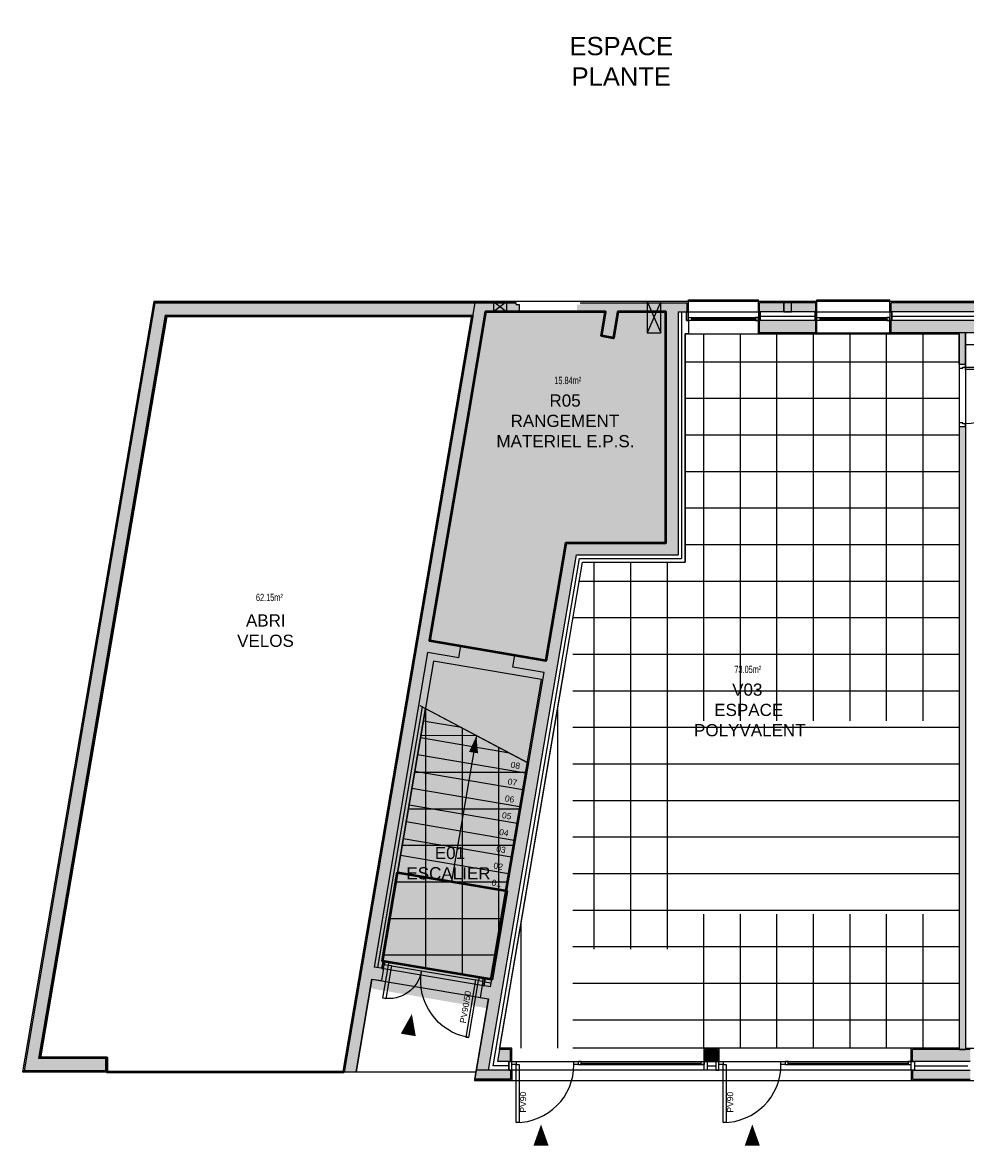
# Model space of a CAD drawing. Header units: millimetres. Extents: x -5134.9 to -5068.1, y -904.9 to -856.8.
# Tile 2 of 14: x -5134.9 to -5119.4, y -881 to -862.4. Entities that reach past the tile are written whole.
import ezdxf

# ---------------------------------------------------------------- set-up
doc = ezdxf.new("R2010")
doc.units = ezdxf.units.MM
for name, pattern in [('AXES', [50.8, 31.75, -6.35, 6.35, -6.35]), ('CACHE', [9.525, 6.35, -3.175]), ('PLURIELLE', [0.5, 0.25, -0.25])]:
    doc.linetypes.add(name, pattern=pattern)
for name, color, linetype in [('D-CLDIST', 3, 'Continuous'), ('D-CLDOUB', 2, 'Continuous'), ('D-ISOLAT', 104, 'Continuous'), ('H-CLOISON', 20, 'Continuous'), ('H-FX PLAF 1', 91, 'Continuous'), ('H-PAROIS', 9, 'Continuous'), ('O-MENUISEXT', 1, 'Continuous'), ('O-MENUISINT', 6, 'Continuous'), ('P-PLAF. PLACO', 60, 'Continuous'), ('R-TEXTE2', 1, 'Continuous'), ('S-ELTVUS', 195, 'Continuous'), ('S-ESCBETON', 1, 'Continuous'), ('S-MACON', 4, 'Continuous'), ('T-DIVERS', 52, 'Continuous'), ('T-TEXTE SURFACE', 31, 'Continuous'), ('V-ENDUIT', 3, 'Continuous'), ('V-ZINGUE', 15, 'Continuous')]:
    doc.layers.add(name, color=color, linetype=linetype)
doc.layers.add('SU-SURHAB', color=21, linetype='Continuous', lineweight=50, plot=False)
doc.layers.add('SU-SURHOB', color=225, linetype='Continuous', plot=False)
doc.styles.add('AAP Fort', font='swiss.ttf')
doc.styles.add('COTATION', font='arial.ttf', dxfattribs={"width": 0.6})
doc.linetypes.add('ISOLATION', pattern='A,0.00254,-2.54,[134,ltypeshp.shx,S=2.54,R=0,X=-2.54,Y=0],-5.08,[134,ltypeshp.shx,S=2.54,R=180,X=2.54,Y=0],-2.54', length=10.16254)

# ---------------------------------------------------------------- blocks, each defined once
blk = doc.blocks.new('Pext_90')
for points in [[(-7, 0), (-12, 0), (-12, 95), (-7, 95)], [(-102, -5), (-109, -5), (-109, 0), (-102, 0)], [(0, -5), (-7, -5), (-7, 0), (0, 0)]]:
    blk.add_lwpolyline(points, close=True)
blk.add_arc((-7, 0), 95, 90, 180)
blk = doc.blocks.new('Pext_90+50')
for points in [[(-7, 0), (-12, 0), (-12, 95), (-7, 95)], [(-157, 0), (-152, 0), (-152, 55), (-157, 55)], [(-157, -5), (-164, -5), (-164, 0), (-157, 0)], [(0, -5), (-7, -5), (-7, 0), (0, 0)]]:
    blk.add_lwpolyline(points, close=True)
for centre, radius, start, end in [((-7, 0), 95, 90, 180), ((-157, 0), 55, 0, 90)]:
    blk.add_arc(centre, radius, start, end)
blk = doc.blocks.new('Pint_Cloison10_93')
for points in [[(-8.5, 0), (-4.5, 0), (-4.5, 93), (-8.5, 93)], [(-96, -10), (-102, -10), (-102, 0), (-97.5, 0), (-97.5, -4), (-96, -4)]]:
    blk.add_lwpolyline(points, close=True)
blk.add_lwpolyline([(0, -10), (-6, -10), (-6, -4), (-4.5, -4), (-4.5, 0), (0, 0), (0, -10)])
at = {"ltscale": 25}
blk.add_arc((-4.5, 0), 93, 90, 180, dxfattribs=at)

msp = doc.modelspace()

# ---------------------------------------------------------------- hatches: boundary and pattern name
at = {"layer": 'H-CLOISON'}
h = msp.add_hatch(color=256, dxfattribs=at)
h.dxf.hatch_style = 1
h.paths.add_polyline_path([(-5119.399, -867.52), (-5119.499, -867.52), (-5119.499, -868.04), (-5119.399, -868.04)])
h = msp.add_hatch(color=256, dxfattribs=at)
h.dxf.hatch_style = 1
h.paths.add_polyline_path([(-5119.399, -869.06), (-5119.499, -869.06), (-5119.499, -879.286), (-5119.399, -879.286)])
at = {"layer": 'H-PAROIS', "true_color": 0x002f5f}
h = msp.add_hatch(color=158, dxfattribs=at)
h.dxf.hatch_style = 1
h.paths.add_polyline_path([(-5127.491, -867.23), (-5127.457, -867.03), (-5132.711, -867.03), (-5134.86, -879.636), (-5133.522, -879.636), (-5133.522, -879.436), (-5134.623, -879.436), (-5132.542, -867.23)])
h = msp.add_hatch(color=158, dxfattribs=at)
h.dxf.hatch_style = 1
h.paths.add_polyline_path([(-5127.05, -879.286), (-5127.084, -879.486), (-5126.879, -879.486), (-5126.879, -879.286)], flags=17)
h.paths.add_polyline_path([(-5126.799, -872.813), (-5126.832, -873.01), (-5126.32, -873.097), (-5127.2, -878.259), (-5127.338, -878.235), (-5127.371, -878.432), (-5127.233, -878.456), (-5127.433, -879.626), (-5127.23, -879.626), (-5125.788, -871.168), (-5124.119, -871.168), (-5124.119, -867.18), (-5124.319, -867.18), (-5124.319, -870.968), (-5125.957, -870.968), (-5126.286, -872.9)])
h.paths.add_polyline_path([(-5127.72, -872.859), (-5127.686, -872.661), (-5128.199, -872.574), (-5127.279, -867.18), (-5126.726, -867.18), (-5126.726, -867.06), (-5126.776, -867.06), (-5126.776, -867.03), (-5127.457, -867.03), (-5129.609, -879.655), (-5129.406, -879.656), (-5129.146, -878.13), (-5128.988, -878.157), (-5128.954, -877.96), (-5129.112, -877.933), (-5128.232, -872.771)])
h = msp.add_hatch(color=158, dxfattribs=at)
h.dxf.hatch_style = 1
h.paths.add_polyline_path([(-5123.969, -867.03), (-5124.289, -867.03), (-5125.726, -867.03), (-5125.726, -867.06), (-5125.776, -867.06), (-5125.776, -867.18), (-5125.311, -867.18), (-5125.378, -867.574), (-5125.181, -867.608), (-5125.108, -867.18), (-5124.319, -867.18), (-5124.119, -867.18), (-5123.969, -867.18)])
h = msp.add_hatch(color=158, dxfattribs=at)
h.dxf.hatch_style = 1
h.paths.add_polyline_path([(-5121.858, -867.18), (-5121.858, -867.03), (-5122.779, -867.03), (-5122.779, -867.18)])
h = msp.add_hatch(color=158, dxfattribs=at)
h.dxf.hatch_style = 1
h.paths.add_polyline_path([(-5118.658, -867.18), (-5118.658, -867.03), (-5120.618, -867.03), (-5120.618, -867.18)])
h = msp.add_hatch(color=158, dxfattribs=at)
h.dxf.hatch_style = 1
h.paths.add_polyline_path([(-5121.858, -867.52), (-5121.858, -867.32), (-5122.779, -867.32), (-5122.779, -867.52)])
h = msp.add_hatch(color=158, dxfattribs=at)
h.dxf.hatch_style = 1
h.paths.add_polyline_path([(-5118.658, -867.52), (-5118.658, -867.32), (-5120.618, -867.32), (-5120.618, -867.52)])
h = msp.add_hatch(color=158, dxfattribs=at)
h.dxf.hatch_style = 1
h.paths.add_polyline_path([(-5123.468, -879.286), (-5123.668, -879.286), (-5123.668, -879.486), (-5123.468, -879.486)])
h = msp.add_hatch(color=158, dxfattribs=at)
h.dxf.hatch_style = 1
h.paths.add_polyline_path([(-5119.319, -879.286), (-5120.267, -879.286), (-5120.262, -879.486), (-5119.319, -879.486)])
h = msp.add_hatch(color=158, dxfattribs=at)
h.dxf.hatch_style = 1
h.paths.add_polyline_path([(-5126.869, -879.626), (-5127.433, -879.626), (-5127.458, -879.776), (-5126.869, -879.776)], flags=17)
h = msp.add_hatch(color=158, dxfattribs=at)
h.dxf.hatch_style = 1
h.paths.add_polyline_path([(-5119.319, -879.626), (-5120.267, -879.626), (-5120.267, -879.776), (-5119.319, -879.776)])
at = {"layer": 'P-PLAF. PLACO'}
h = msp.add_hatch(color=253, dxfattribs=at)
h.dxf.hatch_style = 1
h.paths.add_polyline_path([(-5124.319, -867.52), (-5124.319, -867.18), (-5125.108, -867.18), (-5125.181, -867.608), (-5125.378, -867.574), (-5125.311, -867.18), (-5127.279, -867.18), (-5128.199, -872.574), (-5126.286, -872.9), (-5125.957, -870.968), (-5124.319, -870.968)])
h = msp.add_hatch(color=253, dxfattribs=at)
h.dxf.hatch_style = 1
h.paths.add_polyline_path([(-5126.363, -873.349), (-5126.32, -873.097), (-5126.32, -873.097), (-5126.352, -873.284), (-5126.352, -873.284), (-5126.284, -872.89), (-5128.155, -872.317), (-5129.172, -878.284), (-5127.259, -878.61), (-5126.93, -876.678), (-5126.556, -875.077)])

# ---------------------------------------------------------------- linework, layer by layer
at = {"layer": 'D-CLDIST'}
for p, q in [((-5119.499, -868.04), (-5119.499, -867.52)), ((-5119.399, -867.52), (-5119.499, -867.52)), ((-5119.399, -867.52), (-5119.399, -867.72)), ((-5119.399, -868.04), (-5119.399, -867.52)), ((-5119.499, -869.06), (-5119.499, -879.286)), ((-5119.499, -869.06), (-5119.399, -869.06)), ((-5119.399, -869.06), (-5119.399, -879.286)), ((-5119.499, -879.286), (-5119.399, -879.286))]:
    msp.add_line(p, q, dxfattribs=at)
at = {"layer": 'D-CLDOUB'}
for p, q in [((-5123.949, -867.32), (-5123.949, -867.54)), ((-5122.799, -867.54), (-5122.799, -867.32)), ((-5121.838, -867.54), (-5121.838, -867.32)), ((-5120.638, -867.54), (-5120.638, -867.32)), ((-5123.999, -867.54), (-5123.999, -871.288)), ((-5123.949, -867.54), (-5123.999, -867.54)), ((-5121.838, -867.54), (-5122.799, -867.54)), ((-5119.499, -867.54), (-5120.638, -867.54)), ((-5127.05, -879.286), (-5125.687, -871.288)), ((-5125.687, -871.288), (-5123.999, -871.288)), ((-5128.267, -873.69), (-5128.974, -877.835)), ((-5127.199, -878.137), (-5126.592, -874.576)), ((-5128.974, -877.835), (-5128.964, -877.836)), ((-5127.179, -878.14), (-5127.308, -878.119)), ((-5126.849, -879.266), (-5127.047, -879.266)), ((-5126.849, -879.486), (-5126.849, -879.266)), ((-5119.499, -879.266), (-5120.287, -879.266)), ((-5120.287, -879.486), (-5120.287, -879.266))]:
    msp.add_line(p, q, dxfattribs=at)
msp.add_lwpolyline([(-5123.688, -879.486), (-5123.688, -879.266), (-5123.448, -879.266), (-5123.448, -879.486)], dxfattribs=at)
at = {"layer": 'D-ISOLAT', "color": 32, "linetype": 'ISOLATION', "ltscale": 0.005}
for p, q in [((-5124.059, -867.18), (-5124.059, -871.228)), ((-5122.769, -867.25), (-5121.868, -867.25)), ((-5120.608, -867.25), (-5118.668, -867.25)), ((-5127.157, -879.556), (-5125.738, -871.228)), ((-5125.738, -871.228), (-5124.059, -871.228)), ((-5126.913, -879.556), (-5127.157, -879.556)), ((-5123.638, -879.556), (-5123.507, -879.556)), ((-5120.237, -879.556), (-5119.358, -879.555))]:
    msp.add_line(p, q, dxfattribs=at)
at = {"layer": 'D-ISOLAT', "color": 32, "linetype": 'ISOLATION', "ltscale": 0.5}
for p, q in [((-5128.323, -873.66), (-5129.053, -877.943)), ((-5127.19, -878.2), (-5127.298, -878.181))]:
    msp.add_line(p, q, dxfattribs=at)
at = {"layer": 'H-FX PLAF 1', "linetype": 'CACHE'}
for p, q in [((-5123.699, -867.54), (-5123.699, -879.266)), ((-5123.099, -867.54), (-5123.099, -879.266)), ((-5122.499, -867.54), (-5122.499, -879.266)), ((-5121.899, -867.54), (-5121.899, -879.266)), ((-5121.299, -867.54), (-5121.299, -879.266)), ((-5120.699, -867.54), (-5120.699, -879.266)), ((-5120.099, -867.54), (-5120.099, -879.266)), ((-5119.499, -868.003), (-5123.999, -868.003)), ((-5119.499, -868.603), (-5123.999, -868.603)), ((-5119.499, -869.203), (-5123.999, -869.203)), ((-5119.499, -869.803), (-5123.999, -869.803)), ((-5119.499, -870.403), (-5123.999, -870.403)), ((-5119.499, -871.003), (-5123.999, -871.003)), ((-5125.499, -871.288), (-5125.499, -879.266)), ((-5124.899, -871.288), (-5124.899, -879.266)), ((-5124.299, -871.288), (-5124.299, -879.266)), ((-5119.499, -871.603), (-5125.741, -871.603)), ((-5119.499, -872.203), (-5125.843, -872.203)), ((-5119.499, -872.803), (-5125.945, -872.803)), ((-5119.499, -873.403), (-5126.047, -873.403)), ((-5128.261, -877.956), (-5128.261, -873.693)), ((-5126.099, -873.705), (-5126.099, -879.266)), ((-5127.661, -878.058), (-5127.661, -874.01)), ((-5119.499, -874.003), (-5126.15, -874.003)), ((-5127.43, -874.133), (-5128.344, -874.139)), ((-5127.061, -877.328), (-5127.061, -874.327)), ((-5119.499, -874.603), (-5126.252, -874.603)), ((-5126.62, -874.74), (-5128.446, -874.74)), ((-5119.499, -875.203), (-5126.354, -875.203)), ((-5126.722, -875.34), (-5128.548, -875.34)), ((-5126.825, -875.94), (-5128.651, -875.94)), ((-5119.499, -875.803), (-5126.456, -875.803)), ((-5119.499, -876.403), (-5126.559, -876.403)), ((-5126.927, -876.54), (-5128.753, -876.54)), ((-5119.499, -877.003), (-5126.661, -877.003)), ((-5127.029, -877.14), (-5128.855, -877.14)), ((-5126.699, -877.225), (-5126.699, -879.266)), ((-5119.499, -877.603), (-5126.763, -877.603)), ((-5127.132, -877.74), (-5128.957, -877.74)), ((-5119.499, -878.203), (-5126.866, -878.203)), ((-5119.499, -878.803), (-5126.968, -878.803))]:
    msp.add_line(p, q, dxfattribs=at)
for points in [[(-5125.687, -871.288), (-5123.999, -871.288), (-5123.999, -867.54), (-5119.499, -867.54), (-5119.499, -879.266), (-5127.047, -879.266)], [(-5119.399, -879.266), (-5113.099, -879.266), (-5113.048, -879.266), (-5112.853, -878.124), (-5108.999, -878.124), (-5108.999, -867.54), (-5119.197, -867.54), (-5119.197, -867.72), (-5119.399, -867.72)], [(-5128.267, -873.69), (-5126.592, -874.576), (-5127.199, -878.137), (-5128.974, -877.835)]]:
    msp.add_lwpolyline(points, close=True, dxfattribs=at)
at = {"layer": 'O-MENUISEXT'}
for p, q in [((-5123.949, -867.27), (-5122.799, -867.27)), ((-5123.899, -867.295), (-5122.849, -867.295)), ((-5121.838, -867.27), (-5120.638, -867.27)), ((-5121.788, -867.295), (-5120.688, -867.295)), ((-5125.759, -879.536), (-5123.688, -879.536)), ((-5125.709, -879.511), (-5123.738, -879.511)), ((-5122.358, -879.536), (-5120.337, -879.536)), ((-5122.308, -879.511), (-5120.337, -879.511))]:
    msp.add_line(p, q, dxfattribs=at)
for points in [[(-5123.979, -867.18), (-5123.979, -867.32), (-5123.949, -867.32), (-5123.949, -867.18)], [(-5123.979, -867.18), (-5122.769, -867.18), (-5122.769, -867.32), (-5123.979, -867.32)], [(-5122.799, -867.18), (-5122.799, -867.32), (-5122.769, -867.32), (-5122.769, -867.18)], [(-5121.868, -867.18), (-5121.868, -867.32), (-5121.838, -867.32), (-5121.838, -867.18)], [(-5121.868, -867.18), (-5120.608, -867.18), (-5120.608, -867.32), (-5121.868, -867.32)], [(-5120.638, -867.18), (-5120.638, -867.32), (-5120.608, -867.32), (-5120.608, -867.18)], [(-5123.949, -867.27), (-5123.899, -867.27), (-5123.899, -867.32), (-5123.949, -867.32)], [(-5122.799, -867.27), (-5122.849, -867.27), (-5122.849, -867.32), (-5122.799, -867.32)], [(-5121.838, -867.27), (-5121.788, -867.27), (-5121.788, -867.32), (-5121.838, -867.32)], [(-5120.638, -867.27), (-5120.688, -867.27), (-5120.688, -867.32), (-5120.638, -867.32)], [(-5128.964, -877.836), (-5128.984, -877.955), (-5128.954, -877.96), (-5128.934, -877.841)], [(-5128.964, -877.836), (-5127.288, -878.122), (-5127.308, -878.24), (-5128.984, -877.955)], [(-5127.318, -878.117), (-5127.338, -878.235), (-5127.308, -878.24), (-5127.288, -878.122)], [(-5126.899, -879.486), (-5126.899, -879.626), (-5126.849, -879.626), (-5126.849, -879.486)], [(-5126.899, -879.486), (-5120.237, -879.486), (-5120.237, -879.626), (-5126.899, -879.626)], [(-5125.759, -879.536), (-5125.709, -879.536), (-5125.709, -879.486), (-5125.759, -879.486)], [(-5123.688, -879.536), (-5123.738, -879.536), (-5123.738, -879.486), (-5123.688, -879.486)], [(-5123.638, -879.626), (-5123.688, -879.626), (-5123.688, -879.486), (-5123.638, -879.486)], [(-5123.498, -879.626), (-5123.448, -879.626), (-5123.448, -879.486), (-5123.498, -879.486)], [(-5122.358, -879.536), (-5122.308, -879.536), (-5122.308, -879.486), (-5122.358, -879.486)], [(-5120.337, -879.536), (-5120.287, -879.536), (-5120.287, -879.486), (-5120.337, -879.486)], [(-5120.287, -879.626), (-5120.287, -879.486), (-5120.237, -879.486), (-5120.237, -879.626)]]:
    msp.add_lwpolyline(points, close=True, dxfattribs=at)
at = {"layer": 'P-PLAF. PLACO', "color": 253}
msp.add_lwpolyline([(-5127.279, -867.18), (-5125.311, -867.18), (-5125.378, -867.574), (-5125.181, -867.608), (-5125.108, -867.18), (-5124.319, -867.18), (-5124.319, -867.52), (-5124.319, -867.52), (-5124.319, -870.968), (-5125.957, -870.968), (-5126.286, -872.9), (-5128.199, -872.574)], close=True, dxfattribs=at)
at = {"layer": 'R-TEXTE2'}
for points in [[(-5128.49, -878.703, 0, 0.25, 0), (-5128.549, -879.048, 0, 0, 0)], [(-5126.369, -880.517, 0, 0.25, 0), (-5126.369, -880.867, 0, 0, 0)], [(-5122.899, -880.517, 0, 0.25, 0), (-5122.899, -880.867, 0, 0, 0)]]:
    msp.add_lwpolyline(points, format="xyseb", dxfattribs=at)
at = {"layer": 'S-ELTVUS'}
for p, q in [((-5123.949, -866.98), (-5122.799, -866.98)), ((-5123.949, -867.01), (-5123.949, -866.98)), ((-5122.799, -867.01), (-5122.799, -866.98)), ((-5121.838, -866.98), (-5120.638, -866.98)), ((-5121.838, -867.01), (-5121.838, -866.98)), ((-5120.638, -867.01), (-5120.638, -866.98)), ((-5123.999, -867.54), (-5122.799, -867.54)), ((-5121.838, -867.52), (-5120.638, -867.52)), ((-5128.824, -877.911), (-5127.444, -878.146))]:
    msp.add_line(p, q, dxfattribs=at)
at = {"layer": 'S-ELTVUS', "linetype": 'PLURIELLE', "ltscale": 100}
msp.add_line((-5133.482, -879.656), (-5127.438, -879.656), dxfattribs=at)
at = {"layer": 'S-ESCBETON', "linetype": 'AXES'}
msp.add_line((-5128.36, -873.641), (-5126.574, -874.585), dxfattribs=at)
at = {"layer": 'S-ESCBETON'}
for p, q in [((-5127.676, -874.002), (-5128.302, -873.896)), ((-5126.884, -874.421), (-5128.349, -874.172)), ((-5127.43, -874.137), (-5127.838, -876.531)), ((-5126.622, -874.75), (-5128.396, -874.448)), ((-5126.669, -875.026), (-5128.443, -874.724)), ((-5126.716, -875.302), (-5128.49, -875)), ((-5126.763, -875.578), (-5128.537, -875.276)), ((-5126.81, -875.854), (-5128.584, -875.552)), ((-5126.857, -876.13), (-5128.632, -875.828)), ((-5126.904, -876.406), (-5128.679, -876.104)), ((-5126.951, -876.682), (-5128.706, -876.383))]:
    msp.add_line(p, q, dxfattribs=at)
msp.add_lwpolyline([(-5127.43, -874.137, 0, 0.15, 0), (-5127.477, -874.413, 0, 0, 0)], format="xyseb", dxfattribs=at)
at = {"layer": 'S-MACON'}
for p, q in [((-5132.711, -867.03), (-5134.86, -879.636)), ((-5132.711, -867.03), (-5126.776, -867.03)), ((-5127.457, -867.03), (-5129.609, -879.656)), ((-5126.776, -867.06), (-5126.776, -867.03)), ((-5125.726, -867.03), (-5123.969, -867.03)), ((-5123.969, -867.18), (-5123.969, -867.03)), ((-5122.779, -867.18), (-5122.779, -867.03)), ((-5121.858, -867.03), (-5122.779, -867.03)), ((-5121.858, -867.18), (-5121.858, -867.03)), ((-5120.618, -867.18), (-5120.618, -867.03)), ((-5118.658, -867.03), (-5120.618, -867.03)), ((-5132.542, -867.23), (-5134.623, -879.436)), ((-5132.542, -867.23), (-5127.491, -867.23)), ((-5127.279, -867.18), (-5128.199, -872.574)), ((-5127.279, -867.18), (-5126.726, -867.18)), ((-5125.311, -867.18), (-5125.378, -867.574)), ((-5125.108, -867.18), (-5125.181, -867.608)), ((-5125.108, -867.18), (-5124.319, -867.18)), ((-5124.319, -867.18), (-5124.319, -870.968)), ((-5124.119, -867.18), (-5123.969, -867.18)), ((-5124.119, -867.18), (-5124.119, -871.168)), ((-5121.858, -867.18), (-5122.779, -867.18)), ((-5118.658, -867.18), (-5120.618, -867.18)), ((-5124.319, -867.32), (-5124.319, -867.52)), ((-5122.779, -867.52), (-5122.779, -867.32)), ((-5121.858, -867.32), (-5122.779, -867.32)), ((-5121.858, -867.52), (-5121.858, -867.32)), ((-5120.618, -867.52), (-5120.618, -867.32)), ((-5118.658, -867.32), (-5120.618, -867.32)), ((-5125.378, -867.574), (-5125.181, -867.608)), ((-5121.858, -867.52), (-5122.779, -867.52)), ((-5118.658, -867.52), (-5120.618, -867.52)), ((-5126.286, -872.9), (-5125.957, -870.968)), ((-5125.957, -870.968), (-5124.319, -870.968)), ((-5127.23, -879.626), (-5125.788, -871.168)), ((-5125.788, -871.168), (-5124.119, -871.168)), ((-5126.286, -872.9), (-5128.199, -872.574)), ((-5128.232, -872.771), (-5129.112, -877.933)), ((-5127.72, -872.859), (-5128.232, -872.771)), ((-5127.72, -872.859), (-5127.686, -872.661)), ((-5126.832, -873.01), (-5126.799, -872.813)), ((-5127.2, -878.259), (-5126.32, -873.097)), ((-5126.32, -873.097), (-5126.832, -873.01)), ((-5128.954, -877.96), (-5129.112, -877.933)), ((-5128.954, -877.96), (-5128.988, -878.157)), ((-5129.146, -878.13), (-5129.406, -879.656)), ((-5127.338, -878.235), (-5127.371, -878.432)), ((-5127.2, -878.259), (-5127.338, -878.235)), ((-5127.458, -879.776), (-5127.233, -878.456)), ((-5127.05, -879.286), (-5127.084, -879.486)), ((-5126.869, -879.286), (-5127.05, -879.286)), ((-5126.869, -879.486), (-5126.869, -879.286)), ((-5119.319, -879.286), (-5120.267, -879.286)), ((-5120.267, -879.486), (-5120.267, -879.286)), ((-5133.522, -879.436), (-5134.623, -879.436)), ((-5133.522, -879.436), (-5133.522, -879.636)), ((-5126.869, -879.486), (-5127.084, -879.486)), ((-5119.319, -879.486), (-5120.267, -879.486)), ((-5133.522, -879.636), (-5134.86, -879.636)), ((-5129.609, -879.656), (-5129.406, -879.656)), ((-5126.869, -879.626), (-5127.433, -879.626)), ((-5127.23, -879.626), (-5127.23, -879.626)), ((-5126.869, -879.626), (-5126.869, -879.776)), ((-5120.267, -879.626), (-5119.319, -879.626)), ((-5120.267, -879.626), (-5120.267, -879.776)), ((-5126.869, -879.776), (-5127.458, -879.776)), ((-5120.267, -879.776), (-5119.319, -879.776))]:
    msp.add_line(p, q, dxfattribs=at)
for points in [[(-5126.776, -867.06), (-5126.726, -867.06), (-5126.726, -867.18)], [(-5129.146, -878.13), (-5128.988, -878.157)], [(-5127.371, -878.432), (-5127.233, -878.456)]]:
    msp.add_lwpolyline(points, dxfattribs=at)
msp.add_lwpolyline([(-5123.668, -879.286), (-5123.468, -879.286), (-5123.468, -879.486), (-5123.668, -879.486)], close=True, dxfattribs=at)
at = {"layer": 'SU-SURHAB'}
for points in [[(-5127.556, -868.806), (-5128.199, -872.574), (-5126.286, -872.9), (-5125.957, -870.968), (-5124.319, -870.968), (-5124.319, -867.18), (-5125.108, -867.18), (-5125.181, -867.608), (-5125.378, -867.574), (-5125.311, -867.18), (-5127.279, -867.18)], [(-5134.599, -879.416), (-5133.502, -879.416), (-5133.502, -879.656), (-5129.609, -879.656), (-5127.494, -867.25), (-5132.526, -867.25)], [(-5128.726, -876.38), (-5126.931, -876.685), (-5127.179, -878.14), (-5128.974, -877.835)]]:
    msp.add_lwpolyline(points, close=True, dxfattribs=at)
at = {"layer": 'SU-SURHOB'}
for points in [[(-5103.488, -862.43), (-5112.403, -862.43), (-5113.183, -867.01), (-5132.728, -867.01)], [(-5132.728, -867.01), (-5134.884, -879.656), (-5129.609, -879.656), (-5129.406, -879.656), (-5129.146, -878.13), (-5127.233, -878.456), (-5127.462, -879.796), (-5112.6, -879.796), (-5112.406, -878.654), (-5109.989, -878.654), (-5109.989, -879.796), (-5097.428, -879.796)]]:
    msp.add_lwpolyline(points, dxfattribs=at)
msp.add_lwpolyline([(-5128.134, -872.91), (-5128.726, -876.38), (-5126.951, -876.682), (-5126.36, -873.212)], close=True, dxfattribs=at)
at = {"layer": 'T-DIVERS', "linetype": 'CACHE'}
for p, q in [((-5127.149, -867.01), (-5126.929, -867.18)), ((-5126.929, -867.01), (-5127.149, -867.18)), ((-5124.623, -867.01), (-5124.403, -867.52)), ((-5124.403, -867.01), (-5124.623, -867.52))]:
    msp.add_line(p, q, dxfattribs=at)
for points in [[(-5127.149, -867.18), (-5126.929, -867.18), (-5126.929, -867.01), (-5127.149, -867.01)], [(-5124.623, -867.52), (-5124.403, -867.52), (-5124.403, -867.01), (-5124.623, -867.01)]]:
    msp.add_lwpolyline(points, close=True, dxfattribs=at)
at = {"layer": 'V-ENDUIT'}
for p, q in [((-5132.728, -867.01), (-5134.884, -879.656)), ((-5132.728, -867.01), (-5126.776, -867.01)), ((-5123.949, -867.18), (-5123.949, -867.01)), ((-5122.799, -867.18), (-5122.799, -867.01)), ((-5121.838, -867.01), (-5122.799, -867.01)), ((-5121.838, -867.18), (-5121.838, -867.01)), ((-5120.638, -867.18), (-5120.638, -867.01)), ((-5118.638, -867.01), (-5120.638, -867.01)), ((-5132.526, -867.25), (-5134.599, -879.416)), ((-5132.526, -867.25), (-5127.494, -867.25)), ((-5133.502, -879.416), (-5134.599, -879.416)), ((-5133.502, -879.416), (-5133.502, -879.656)), ((-5133.502, -879.656), (-5134.884, -879.656)), ((-5126.849, -879.626), (-5126.849, -879.796)), ((-5120.287, -879.626), (-5120.287, -879.796)), ((-5126.849, -879.796), (-5127.462, -879.796)), ((-5120.287, -879.796), (-5119.299, -879.796))]:
    msp.add_line(p, q, dxfattribs=at)
at = {"layer": 'V-ZINGUE'}
for p, q in [((-5122.381, -867.18), (-5122.381, -867.03)), ((-5122.256, -867.18), (-5122.256, -867.03))]:
    msp.add_line(p, q, dxfattribs=at)
msp.add_lwpolyline([(-5122.381, -867.18), (-5122.256, -867.18), (-5122.256, -867.03), (-5122.381, -867.03)], close=True, dxfattribs=at)

# ---------------------------------------------------------------- block references
at = {"layer": 'O-MENUISEXT'}
for name, p, xscale, yscale, zscale, rotation in [('Pext_90+50', (-5127.326, -878.166), -0.01, 0.009999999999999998, 0.009999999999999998, 170.3266445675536), ('Pext_90', (-5126.849, -879.536), 0.01, 0.01, 0.01, 179.999999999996), ('Pext_90', (-5123.448, -879.536), 0.009999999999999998, 0.009999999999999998, 0.009999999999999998, 179.9999999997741)]:
    msp.add_blockref(name, p, dxfattribs=dict(at, xscale=xscale, yscale=yscale, zscale=zscale, rotation=rotation))
at = {"layer": 'O-MENUISINT', "xscale": -0.009999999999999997, "yscale": 0.009999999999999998, "zscale": 0.009999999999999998, "rotation": 270.0000146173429}
msp.add_blockref('Pint_Cloison10_93', (-5119.399, -868.04), dxfattribs=at)

# ---------------------------------------------------------------- texts
at = {"layer": 'O-MENUISEXT', "char_height": 0.1, "width": 0.9, "attachment_point": 5, "style": 'AAP Fort'}
for s, insert, rotation in [('PV90/50', (-5127.609, -878.59), 80.3266), ('PV90', (-5126.663, -880.153), 90), ('PV90', (-5123.262, -880.153), 90)]:
    msp.add_mtext(s, dxfattribs=dict(at, insert=insert, rotation=rotation))
at = {"layer": 'R-TEXTE2', "attachment_point": 4, "style": 'AAP Fort'}
for s, insert, char_height, width in [('\\pi2.3477;{\\fArial|b0|i0|c0|p34;ESPACE\\P\\pi2.3822;PLANTE}', (-5128.248, -863.065), 0.3, 6.34), ('\\pi2.5266;{\\fArial|b0|i0|c0|p34;\\P\\pi2.2869;R05\\P\\pi1.6478;RANGEMENT \\P\\pi1.4157;MATERIEL E.P.S.}', (-5128.517, -868.802), 0.2, 5.05314), ('\\pi0.52857;{\\fArial|b0|i0|c0|p34;ABRI \\P\\pi0.38409;VELOS}', (-5131.744, -872.412), 0.2, 1.68415), ('\\pi0.61037;V03\\P\\pi0.31566;ESPACE \\P\\pi-0.015565;POLYVALENT', (-5123.84, -873.714), 0.2, 1.68415), ('\\pi0.6302;{\\fArial|b0|i0|c0|p34;E01\\P\\pi0.1639;ESCALIER}', (-5128.744, -876.229), 0.2, 1.68415)]:
    msp.add_mtext(s, dxfattribs=dict(at, insert=insert, char_height=char_height, width=width))
at = {"layer": 'S-ESCBETON', "char_height": 0.1, "width": 0.61975, "attachment_point": 4, "rotation": 350.3266, "style": 'AAP Fort'}
for s, insert in [('\\pi0.4763;{\\fArial|b0|i0|c0|p34;08}', (-5127.336, -874.53)), ('\\pi0.4765;{\\fArial|b0|i0|c0|p34;07}', (-5127.384, -874.806)), ('\\pi0.47657;{\\fArial|b0|i0|c0|p34;06}', (-5127.431, -875.082)), ('\\pi0.47575;{\\fArial|b0|i0|c0|p34;05}', (-5127.478, -875.358)), ('\\pi0.47691;{\\fArial|b0|i0|c0|p34;04}', (-5127.525, -875.634)), ('\\pi0.4765;{\\fArial|b0|i0|c0|p34;03}', (-5127.572, -875.91)), ('\\pi0.47752;{\\fArial|b0|i0|c0|p34;02}', (-5127.619, -876.186)), ('\\pi0.4958;{\\fArial|b0|i0|c0|p34;01}', (-5127.666, -876.462))]:
    msp.add_mtext(s, dxfattribs=dict(at, insert=insert))
at = {"layer": 'T-TEXTE SURFACE', "char_height": 0.12, "attachment_point": 1, "style": 'COTATION'}
for s, insert in [('15.84m²', (-5126.151, -868.244)), ('62.15m²', (-5131.051, -871.806)), ('73.05m²', (-5123.193, -872.987))]:
    msp.add_mtext(s, dxfattribs=dict(at, insert=insert))

doc.saveas('drawing.dxf')
